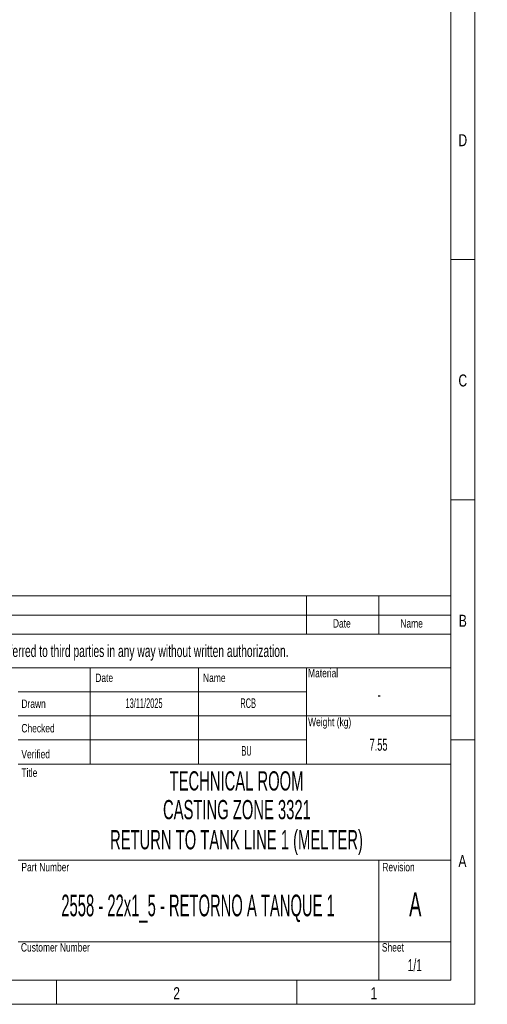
# Model space of a CAD drawing. Header units: millimetres. Extents: x 15 to 592, y 5 to 415.
# Tile 12 of 13: x 494 to 592, y 5 to 210. Entities that reach past the tile are written whole.
import ezdxf

# ---------------------------------------------------------------- set-up
doc = ezdxf.new("R2010")
doc.units = ezdxf.units.MM
doc.layers.add('SLD-0', color=179, linetype='Continuous')
doc.styles.add('SLDTEXTSTYLE0', font='TXT', dxfattribs={"width": 0.75})
doc.styles.add('SLDTEXTSTYLE1', font='TXT', dxfattribs={"width": 0.574367})
doc.styles.add('SLDTEXTSTYLE2', font='TXT', dxfattribs={"width": 0.638186})
doc.styles.add('SLDTEXTSTYLE3', font='TXT', dxfattribs={"width": 0.510549})

msp = doc.modelspace()

# ---------------------------------------------------------------- linework, layer by layer
at = {"color": 7, "linetype": 'Continuous', "lineweight": 18}
for p, q in [((589, 415), (589, 5)), ((584, 410), (584, 10)), ((584, 160), (589, 160)), ((584, 110), (589, 110)), ((404, 90), (584, 90)), ((554, 90), (554, 82)), ((569, 90), (569, 82)), ((584, 90), (584, 10)), ((404, 86), (584, 86)), ((404, 82), (584, 82)), ((404, 75), (584, 75)), ((509, 75), (509, 55)), ((531.5, 75), (531.5, 55)), ((554, 75), (554, 70)), ((554, 70), (494, 70)), ((554, 70), (554, 65)), ((554, 65), (494, 65)), ((554, 65), (554, 60)), ((554, 65), (584, 65)), ((554, 60), (494, 60)), ((554, 60), (554, 55)), ((584, 60), (589, 60)), ((494, 55), (509, 55)), ((509, 55), (531.5, 55)), ((531.5, 55), (554, 55)), ((554, 55), (584, 55)), ((494, 35), (584, 35)), ((569, 35), (569, 10)), ((494, 18), (584, 18)), ((584, 10), (20, 10)), ((404, 10), (584, 10)), ((502, 10), (502, 5)), ((552, 10), (552, 5)), ((589, 5), (15, 5))]:
    msp.add_line(p, q, dxfattribs=at)

# ---------------------------------------------------------------- texts
at = {"color": 7, "linetype": 'Continuous', "lineweight": 0}
for s, insert, char_height, attachment_point, style in [('D', (586.47135, 186.06267), 2.5, 2, 'SLDTEXTSTYLE0'), ('C', (586.47396, 136.06267), 2.5, 2, 'SLDTEXTSTYLE0'), ('B', (586.4809, 86.06267), 2.5, 2, 'SLDTEXTSTYLE0'), ('Date', (561.32058, 85.13631), 1.75, 2, 'SLDTEXTSTYLE0'), ('Name', (575.83281, 85.13631), 1.75, 2, 'SLDTEXTSTYLE0'), ('Date', (510.07035, 73.81161), 1.75, 1, 'SLDTEXTSTYLE0'), ('Name', (532.46556, 73.81161), 1.75, 1, 'SLDTEXTSTYLE0'), ('Material', (554.31017, 74.79649), 1.75, 1, 'SLDTEXTSTYLE0'), ('Drawn', (494.70003, 68.42429), 1.75, 1, 'SLDTEXTSTYLE0'), ('Weight (kg)', (554.31017, 64.62334), 1.75, 1, 'SLDTEXTSTYLE0'), ('Checked', (494.70003, 63.32744), 1.75, 1, 'SLDTEXTSTYLE0'), ('Verified', (494.70003, 57.93582), 1.75, 1, 'SLDTEXTSTYLE0'), ('Title', (494.70003, 54.07419), 1.75, 1, 'SLDTEXTSTYLE0'), ('A', (586.40017, 36.06267), 2.5, 2, 'SLDTEXTSTYLE0'), ('Part Number', (494.70003, 34.42461), 1.75, 1, 'SLDTEXTSTYLE0'), ('Revision', (569.74402, 34.42461), 1.75, 1, 'SLDTEXTSTYLE0'), ('2558 - 22x1_5 - RETORNO A TANQUE 1', (531.43303, 27.81843), 4.5, 2, 'SLDTEXTSTYLE3'), ('Customer Number', (494.6026, 17.72408), 1.75, 1, 'SLDTEXTSTYLE0'), ('Sheet', (569.64658, 17.72408), 1.75, 1, 'SLDTEXTSTYLE0'), ('2', (526.97483, 8.56267), 2.5, 2, 'SLDTEXTSTYLE0'), ('1', (567.97483, 8.56267), 2.5, 2, 'SLDTEXTSTYLE0')]:
    msp.add_mtext(s, dxfattribs=dict(at, insert=insert, char_height=char_height, attachment_point=attachment_point, style=style))
at = {"layer": 'SLD-0', "color": 7, "attachment_point": 2}
for s, insert, char_height, style in [('This drawing is property of INSERTEC. Must not be copied or transferred to third parties in any way without written authorization.', (489.52452, 79.76737), 2.5, 'SLDTEXTSTYLE2'), ('13/11/2025', (520.19939, 68.66294), 2, 'SLDTEXTSTYLE1'), ('RCB', (541.85295, 68.66294), 2, 'SLDTEXTSTYLE1'), ('-', (569.09125, 70.67163), 2.5, 'SLDTEXTSTYLE1'), ('7.55', (568.95465, 60.26743), 2.5, 'SLDTEXTSTYLE1'), ('BU', (541.51573, 58.74879), 2, 'SLDTEXTSTYLE1'), ('TECHNICAL ROOM', (539.43008, 53.48919), 4, 'SLDTEXTSTYLE1'), ('CASTING ZONE 3321', (539.51141, 47.51473), 4, 'SLDTEXTSTYLE1'), ('RETURN TO TANK LINE 1 (MELTER)', (539.41831, 41.25275), 4, 'SLDTEXTSTYLE1'), ('A', (576.59481, 28.30463), 5, 'SLDTEXTSTYLE1'), ('1/1', (576.49515, 14.40205), 2.5, 'SLDTEXTSTYLE2')]:
    msp.add_mtext(s, dxfattribs=dict(at, insert=insert, char_height=char_height, style=style))

doc.saveas('drawing.dxf')
